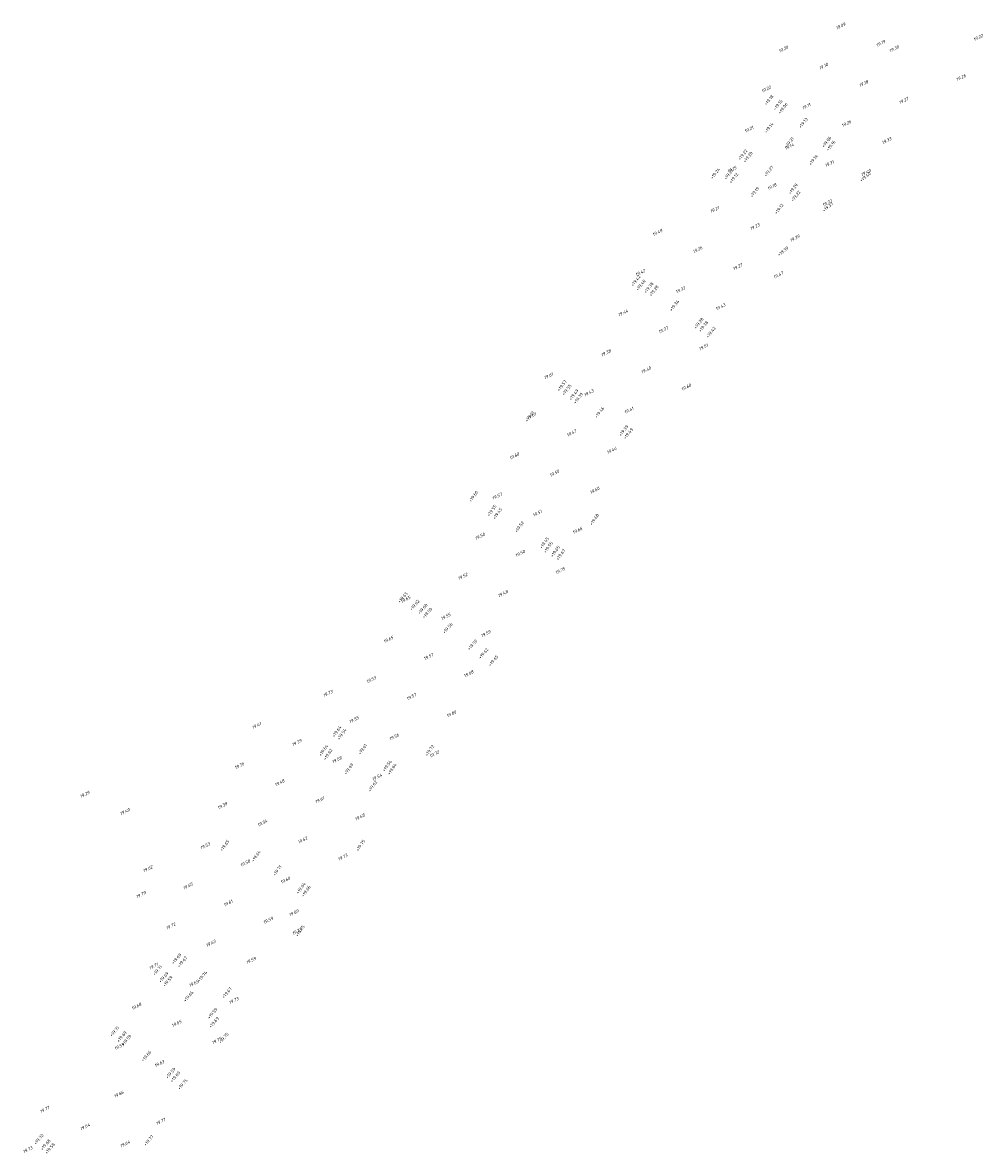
# Model space of a CAD drawing. Header units: metres. Extents: x 202983 to 204040, y 388598 to 392940.
# Tile 5 of 19: x 203887 to 203997, y 389683 to 389813. Entities that reach past the tile are written whole.
import ezdxf

# ---------------------------------------------------------------- set-up
doc = ezdxf.new("R2010")
doc.units = ezdxf.units.M
doc.layers.add('B-WE-OG-HOOGTEPUNT-T18', color=252, linetype='Continuous', lineweight=18)
doc.layers.add('N-WE-OG-HOOGTEPUNT-T25', color=7, linetype='Continuous', lineweight=25)
doc.styles.add('NLCS-ISO', font='NLCS-ISO.ttf')
doc.styles.add('NLCS-ISO-M200-T18', font='NLCS-ISO.ttf', dxfattribs={"height": 0.36})

msp = doc.modelspace()

# ---------------------------------------------------------------- texts
at = {"layer": 'B-WE-OG-HOOGTEPUNT-T18', "linetype": 'Continuous', "lineweight": 18, "char_height": 0.36, "attachment_point": 8, "rotation": 27, "style": 'NLCS-ISO'}
for s, insert in [('{\\fNLCS-ISO|b0|i1|c0|p2;\\C256;19.09}', (203980.49, 389812.45, 19.09)), ('{\\fNLCS-ISO|b0|i1|c0|p2;\\C256;19.22}', (203996.25, 389811.14, 19.22)), ('{\\fNLCS-ISO|b0|i1|c0|p2;\\C256;19.20}', (203973.93, 389809.81, 19.2)), ('{\\fNLCS-ISO|b0|i1|c0|p2;\\C256;19.19}', (203985.09, 389810.48, 19.19)), ('{\\fNLCS-ISO|b0|i1|c0|p2;\\C256;19.30}', (203986.61, 389809.85, 19.3)), ('{\\fNLCS-ISO|b0|i1|c0|p2;\\C256;19.10}', (203978.52, 389807.85, 19.1)), ('{\\fNLCS-ISO|b0|i1|c0|p2;\\C256;19.18}', (203983.12, 389805.88, 19.18)), ('{\\fNLCS-ISO|b0|i1|c0|p2;\\C256;19.26}', (203994.28, 389806.55, 19.26)), ('{\\fNLCS-ISO|b0|i1|c0|p2;\\C256;19.22}', (203971.96, 389805.22, 19.22)), ('{\\fNLCS-ISO|b0|i1|c0|p2;\\C256;19.11}', (203976.56, 389803.25, 19.11)), ('{\\fNLCS-ISO|b0|i1|c0|p2;\\C256;19.27}', (203987.72, 389803.92, 19.27)), ('{\\fNLCS-ISO|b0|i1|c0|p2;\\C256;19.21}', (203969.99, 389800.62, 19.21)), ('{\\fNLCS-ISO|b0|i1|c0|p2;\\C256;19.26}', (203981.15, 389801.28, 19.26)), ('{\\fNLCS-ISO|b0|i1|c0|p2;\\C256;19.33}', (203985.75, 389799.32, 19.33)), ('{\\fNLCS-ISO|b0|i1|c0|p2;\\C256;19.14}', (203974.59, 389798.65, 19.14)), ('{\\fNLCS-ISO|b0|i1|c0|p2;\\C256;19.31}', (203979.19, 389796.69, 19.31)), ('{\\fNLCS-ISO|b0|i1|c0|p2;\\C256;19.15}', (203968.03, 389796.02, 19.15)), ('{\\fNLCS-ISO|b0|i1|c0|p2;\\C256;19.40}', (203983.38, 389795.66, 19.4)), ('{\\fNLCS-ISO|b0|i1|c0|p2;\\C256;19.18}', (203972.62, 389794.06, 19.18)), ('{\\fNLCS-ISO|b0|i1|c0|p2;\\C256;19.21}', (203966.06, 389791.43, 19.21)), ('{\\fNLCS-ISO|b0|i1|c0|p2;\\C256;19.37}', (203978.95, 389792.18, 19.37)), ('{\\fNLCS-ISO|b0|i1|c0|p2;\\C256;19.48}', (203959.5, 389788.8, 19.48)), ('{\\fNLCS-ISO|b0|i1|c0|p2;\\C256;19.23}', (203970.66, 389789.46, 19.23)), ('{\\fNLCS-ISO|b0|i1|c0|p2;\\C256;19.39}', (203975.23, 389788.14, 19.39)), ('{\\fNLCS-ISO|b0|i1|c0|p2;\\C256;19.26}', (203964.09, 389786.83, 19.26)), ('{\\fNLCS-ISO|b0|i1|c0|p2;\\C256;19.27}', (203968.69, 389784.86, 19.27)), ('{\\fNLCS-ISO|b0|i1|c0|p2;\\C256;19.42}', (203957.53, 389784.2, 19.42)), ('{\\fNLCS-ISO|b0|i1|c0|p2;\\C256;19.47}', (203973.34, 389783.93, 19.47)), ('{\\fNLCS-ISO|b0|i1|c0|p2;\\C256;19.32}', (203962.13, 389782.23, 19.32)), ('{\\fNLCS-ISO|b0|i1|c0|p2;\\C256;19.43}', (203966.72, 389780.27, 19.43)), ('{\\fNLCS-ISO|b0|i1|c0|p2;\\C256;19.44}', (203955.56, 389779.6, 19.44)), ('{\\fNLCS-ISO|b0|i1|c0|p2;\\C256;19.37}', (203960.16, 389777.63, 19.37)), ('{\\fNLCS-ISO|b0|i1|c0|p2;\\C256;19.38}', (203953.6, 389775, 19.38)), ('{\\fNLCS-ISO|b0|i1|c0|p2;\\C256;19.51}', (203964.76, 389775.67, 19.51)), ('{\\fNLCS-ISO|b0|i1|c0|p2;\\C256;19.61}', (203947.03, 389772.37, 19.61)), ('{\\fNLCS-ISO|b0|i1|c0|p2;\\C256;19.40}', (203958.19, 389773.04, 19.4)), ('{\\fNLCS-ISO|b0|i1|c0|p2;\\C256;19.60}', (203962.79, 389771.07, 19.6)), ('{\\fNLCS-ISO|b0|i1|c0|p2;\\C256;19.43}', (203951.63, 389770.41, 19.43)), ('{\\fNLCS-ISO|b0|i1|c0|p2;\\C256;19.41}', (203956.23, 389768.44, 19.41)), ('{\\fNLCS-ISO|b0|i1|c0|p2;\\C256;19.61}', (203945.07, 389767.78, 19.61)), ('{\\fNLCS-ISO|b0|i1|c0|p2;\\C256;19.47}', (203949.66, 389765.81, 19.47)), ('{\\fNLCS-ISO|b0|i1|c0|p2;\\C256;19.60}', (203943.1, 389763.18, 19.6)), ('{\\fNLCS-ISO|b0|i1|c0|p2;\\C256;19.44}', (203954.26, 389763.84, 19.44)), ('{\\fNLCS-ISO|b0|i1|c0|p2;\\C256;19.50}', (203947.7, 389761.21, 19.5)), ('{\\fNLCS-ISO|b0|i1|c0|p2;\\C256;19.60}', (203952.3, 389759.25, 19.6)), ('{\\fNLCS-ISO|b0|i1|c0|p2;\\C256;19.57}', (203941.13, 389758.58, 19.57)), ('{\\fNLCS-ISO|b0|i1|c0|p2;\\C256;19.51}', (203945.73, 389756.62, 19.51)), ('{\\fNLCS-ISO|b0|i1|c0|p2;\\C256;19.50}', (203939.17, 389753.99, 19.5)), ('{\\fNLCS-ISO|b0|i1|c0|p2;\\C256;19.66}', (203950.33, 389754.65, 19.66)), ('{\\fNLCS-ISO|b0|i1|c0|p2;\\C256;19.50}', (203943.77, 389752.02, 19.5)), ('{\\fNLCS-ISO|b0|i1|c0|p2;\\C256;19.75}', (203948.36, 389750.05, 19.75)), ('{\\fNLCS-ISO|b0|i1|c0|p2;\\C256;19.52}', (203937.2, 389749.39, 19.52)), ('{\\fNLCS-ISO|b0|i1|c0|p2;\\C256;19.48}', (203941.8, 389747.42, 19.48)), ('{\\fNLCS-ISO|b0|i1|c0|p2;\\C256;19.65}', (203930.64, 389746.76, 19.65)), ('{\\fNLCS-ISO|b0|i1|c0|p2;\\C256;19.55}', (203935.24, 389744.79, 19.55)), ('{\\fNLCS-ISO|b0|i1|c0|p2;\\C256;19.65}', (203928.67, 389742.16, 19.65)), ('{\\fNLCS-ISO|b0|i1|c0|p2;\\C256;19.59}', (203939.83, 389742.82, 19.59)), ('{\\fNLCS-ISO|b0|i1|c0|p2;\\C256;19.57}', (203933.27, 389740.19, 19.57)), ('{\\fNLCS-ISO|b0|i1|c0|p2;\\C256;19.68}', (203937.87, 389738.23, 19.68)), ('{\\fNLCS-ISO|b0|i1|c0|p2;\\C256;19.53}', (203926.71, 389737.56, 19.53)), ('{\\fNLCS-ISO|b0|i1|c0|p2;\\C256;19.73}', (203921.75, 389735.97, 19.73)), ('{\\fNLCS-ISO|b0|i1|c0|p2;\\C256;19.57}', (203931.3, 389735.6, 19.57)), ('{\\fNLCS-ISO|b0|i1|c0|p2;\\C256;19.80}', (203935.9, 389733.63, 19.8)), ('{\\fNLCS-ISO|b0|i1|c0|p2;\\C256;19.41}', (203913.58, 389732.3, 19.41)), ('{\\fNLCS-ISO|b0|i1|c0|p2;\\C256;19.55}', (203924.74, 389732.97, 19.55)), ('{\\fNLCS-ISO|b0|i1|c0|p2;\\C256;19.56}', (203929.34, 389731, 19.56)), ('{\\fNLCS-ISO|b0|i1|c0|p2;\\C256;19.39}', (203918.18, 389730.34, 19.39)), ('{\\fNLCS-ISO|b0|i1|c0|p2;\\C256;19.58}', (203922.77, 389728.37, 19.58)), ('{\\fNLCS-ISO|b0|i1|c0|p2;\\C256;19.72}', (203933.93, 389729.03, 19.72)), ('{\\fNLCS-ISO|b0|i1|c0|p2;\\C256;19.36}', (203911.61, 389727.7, 19.36)), ('{\\fNLCS-ISO|b0|i1|c0|p2;\\C256;19.48}', (203916.21, 389725.74, 19.48)), ('{\\fNLCS-ISO|b0|i1|c0|p2;\\C256;19.54}', (203927.37, 389726.4, 19.54)), ('{\\fNLCS-ISO|b0|i1|c0|p2;\\C256;19.29}', (203893.89, 389724.41, 19.29)), ('{\\fNLCS-ISO|b0|i1|c0|p2;\\C256;19.39}', (203909.65, 389723.11, 19.39)), ('{\\fNLCS-ISO|b0|i1|c0|p2;\\C256;19.61}', (203920.81, 389723.77, 19.61)), ('{\\fNLCS-ISO|b0|i1|c0|p2;\\C256;19.40}', (203898.49, 389722.44, 19.4)), ('{\\fNLCS-ISO|b0|i1|c0|p2;\\C256;19.68}', (203925.4, 389721.81, 19.68)), ('{\\fNLCS-ISO|b0|i1|c0|p2;\\C256;19.54}', (203914.24, 389721.14, 19.54)), ('{\\fNLCS-ISO|b0|i1|c0|p2;\\C256;19.62}', (203918.84, 389719.17, 19.62)), ('{\\fNLCS-ISO|b0|i1|c0|p2;\\C256;19.53}', (203907.68, 389718.51, 19.53)), ('{\\fNLCS-ISO|b0|i1|c0|p2;\\C256;19.58}', (203912.28, 389716.54, 19.58)), ('{\\fNLCS-ISO|b0|i1|c0|p2;\\C256;19.73}', (203923.44, 389717.21, 19.73)), ('{\\fNLCS-ISO|b0|i1|c0|p2;\\C256;19.62}', (203901.12, 389715.88, 19.62)), ('{\\fNLCS-ISO|b0|i1|c0|p2;\\C256;19.65}', (203905.71, 389713.91, 19.65)), ('{\\fNLCS-ISO|b0|i1|c0|p2;\\C256;19.60}', (203916.87, 389714.58, 19.6)), ('{\\fNLCS-ISO|b0|i1|c0|p2;\\C256;19.79}', (203900.33, 389712.91, 19.79)), ('{\\fNLCS-ISO|b0|i1|c0|p2;\\C256;19.61}', (203910.31, 389711.95, 19.61)), ('{\\fNLCS-ISO|b0|i1|c0|p2;\\C256;19.59}', (203914.91, 389709.98, 19.59)), ('{\\fNLCS-ISO|b0|i1|c0|p2;\\C256;19.69}', (203917.84, 389710.83, 19.69)), ('{\\fNLCS-ISO|b0|i1|c0|p2;\\C256;19.72}', (203903.75, 389709.32, 19.72)), ('{\\fNLCS-ISO|b0|i1|c0|p2;\\C256;19.75}', (203918.22, 389708.71, 19.75)), ('{\\fNLCS-ISO|b0|i1|c0|p2;\\C256;19.63}', (203908.34, 389707.35, 19.63)), ('{\\fNLCS-ISO|b0|i1|c0|p2;\\C256;19.71}', (203901.78, 389704.72, 19.71)), ('{\\fNLCS-ISO|b0|i1|c0|p2;\\C256;19.59}', (203912.94, 389705.38, 19.59)), ('{\\fNLCS-ISO|b0|i1|c0|p2;\\C256;19.65}', (203906.38, 389702.75, 19.65)), ('{\\fNLCS-ISO|b0|i1|c0|p2;\\C256;19.73}', (203910.97, 389700.79, 19.73)), ('{\\fNLCS-ISO|b0|i1|c0|p2;\\C256;19.68}', (203899.81, 389700.12, 19.68)), ('{\\fNLCS-ISO|b0|i1|c0|p2;\\C256;19.65}', (203904.41, 389698.16, 19.65)), ('{\\fNLCS-ISO|b0|i1|c0|p2;\\C256;19.59}', (203897.85, 389695.52, 19.59)), ('{\\fNLCS-ISO|b0|i1|c0|p2;\\C256;19.75}', (203909.01, 389696.19, 19.75)), ('{\\fNLCS-ISO|b0|i1|c0|p2;\\C256;19.63}', (203902.44, 389693.56, 19.63)), ('{\\fNLCS-ISO|b0|i1|c0|p2;\\C256;19.66}', (203897.79, 389690.05, 19.66)), ('{\\fNLCS-ISO|b0|i1|c0|p2;\\C256;19.77}', (203889.32, 389688.3, 19.77)), ('{\\fNLCS-ISO|b0|i1|c0|p2;\\C256;19.77}', (203902.61, 389686.92, 19.77)), ('{\\fNLCS-ISO|b0|i1|c0|p2;\\C256;19.64}', (203893.91, 389686.33, 19.64)), ('{\\fNLCS-ISO|b0|i1|c0|p2;\\C256;19.64}', (203898.51, 389684.36, 19.64)), ('{\\fNLCS-ISO|b0|i1|c0|p2;\\C256;19.73}', (203887.35, 389683.7, 19.73))]:
    msp.add_mtext(s, dxfattribs=dict(at, insert=insert))
at = {"layer": 'N-WE-OG-HOOGTEPUNT-T25', "linetype": 'Continuous', "lineweight": 25, "char_height": 0.36, "attachment_point": 8, "style": 'NLCS-ISO-M200-T18'}
for s, insert, rotation in [('{\\fNLCS-ISO|b0|i0|c0|p2;+19.18}', (203972.34, 389804.02, 19.18), 52), ('{\\fNLCS-ISO|b0|i0|c0|p2;+19.16}', (203973.37, 389803.48, 19.16), 52), ('{\\fNLCS-ISO|b0|i0|c0|p2;+19.06}', (203973.95, 389803.09, 19.06), 52), ('+19.14', (203972.34, 389800.85, 19.06), 52), ('{\\fNLCS-ISO|b0|i0|c0|p2;+19.13}', (203976.28, 389801.4, 19.13), 52), ('+19.21', (203974.68, 389799.18, 19.13), 52), ('{\\fNLCS-ISO|b0|i0|c0|p2;+19.06}', (203978.95, 389799.23, 19.06), 52), ('{\\fNLCS-ISO|b0|i0|c0|p2;+19.22}', (203969.35, 389797.76, 19.22), 52), ('{\\fNLCS-ISO|b0|i0|c0|p2;+19.16}', (203979.44, 389798.81, 19.16), 52), ('+19.20', (203969.93, 389797.49, 19.12), 52), ('+19.14', (203977.43, 389797.18, 19.06), 52), ('{\\fNLCS-ISO|b0|i0|c0|p2;+19.24}', (203966.19, 389795.62, 19.24), 52), ('{\\fNLCS-ISO|b0|i0|c0|p2;+19.22}', (203967.73, 389795.53, 19.22), 52), ('{\\fNLCS-ISO|b0|i0|c0|p2;+19.12}', (203968.31, 389795.09, 19.12), 52), ('+19.27', (203972.32, 389795.88, 19.19), 52), ('+19.40', (203983.36, 389795.19, 19.22), 38.782), ('+19.20', (203975.1, 389793.85, 19.12), 52), ('{\\fNLCS-ISO|b0|i0|c0|p2;+19.19}', (203970.7, 389793.48, 19.19), 52), ('{\\fNLCS-ISO|b0|i0|c0|p2;+19.22}', (203975.41, 389793.03, 19.22), 52), ('{\\fNLCS-ISO|b0|i0|c0|p2;+19.12}', (203973.5, 389791.56, 19.12), 52), ('+19.37', (203979.06, 389791.75, 19.22), 38.782), ('+19.39', (203973.94, 389786.67, 19.22), 38.782), ('+19.42', (203957.08, 389783.32, 19.38), 52), ('+19.40', (203957.66, 389782.83, 19.38), 52), ('+19.38', (203958.57, 389782.52, 19.38), 52), ('{\\fNLCS-ISO|b0|i0|c0|p2;+19.28}', (203959.16, 389782.17, 19.28), 52), ('{\\fNLCS-ISO|b0|i0|c0|p2;+19.34}', (203961.51, 389780.48, 19.34), 52), ('{\\fNLCS-ISO|b0|i0|c0|p2;+19.28}', (203964.3, 389778.46, 19.28), 52), ('{\\fNLCS-ISO|b0|i0|c0|p2;+19.38}', (203964.83, 389778.09, 19.38), 52), ('+19.42', (203965.69, 389777.42, 19.4), 52), ('+19.57', (203948.63, 389771.32, 19.49), 52), ('+19.55', (203949.18, 389770.82, 19.49), 52), ('{\\fNLCS-ISO|b0|i0|c0|p2;+19.49}', (203949.99, 389770.27, 19.49), 52), ('{\\fNLCS-ISO|b0|i0|c0|p2;+19.39}', (203950.5, 389769.87, 19.39), 52), ('+19.61', (203944.93, 389767.77, 19.49), 52), ('{\\fNLCS-ISO|b0|i0|c0|p2;+19.46}', (203952.93, 389768.23, 19.46), 52), ('{\\fNLCS-ISO|b0|i0|c0|p2;+19.39}', (203955.69, 389766.15, 19.39), 52), ('{\\fNLCS-ISO|b0|i0|c0|p2;+19.49}', (203956.22, 389765.8, 19.49), 52), ('+19.60', (203938.5, 389758.62, 19.55), 54.8629), ('{\\fNLCS-ISO|b0|i0|c0|p2;+19.55}', (203940.6, 389757, 19.55), 54.8629), ('{\\fNLCS-ISO|b0|i0|c0|p2;+19.45}', (203941.25, 389756.65, 19.45), 54.8629), ('{\\fNLCS-ISO|b0|i0|c0|p2;+19.52}', (203943.76, 389755.13, 19.52), 54.8629), ('+19.68', (203952.34, 389755.98, 19.55), 54.8629), ('{\\fNLCS-ISO|b0|i0|c0|p2;+19.45}', (203946.61, 389753.29, 19.45), 54.8629), ('{\\fNLCS-ISO|b0|i0|c0|p2;+19.55}', (203947.06, 389752.78, 19.55), 54.8629), ('+19.65', (203947.86, 389752.32, 19.55), 54.8629), ('+19.67', (203948.49, 389751.95, 19.55), 54.8629), ('+19.65', (203930.39, 389747.03, 19.6), 49.5), ('+19.62', (203931.75, 389746.15, 19.6), 49.5), ('{\\fNLCS-ISO|b0|i0|c0|p2;+19.60}', (203932.66, 389745.7, 19.6), 49.5), ('{\\fNLCS-ISO|b0|i0|c0|p2;+19.50}', (203933.19, 389745.24, 19.5), 49.5), ('{\\fNLCS-ISO|b0|i0|c0|p2;+19.56}', (203935.53, 389743.51, 19.56), 49.5), ('{\\fNLCS-ISO|b0|i0|c0|p2;+19.50}', (203938.36, 389741.59, 19.5), 49.5), ('+19.62', (203939.63, 389740.61, 19.6), 49.5), ('+19.65', (203940.77, 389739.78, 19.6), 49.5), ('{\\fNLCS-ISO|b0|i0|c0|p2;+19.64}', (203922.84, 389731.68, 19.64), 54.8629), ('{\\fNLCS-ISO|b0|i0|c0|p2;+19.54}', (203923.42, 389731.37, 19.54), 54.8629), ('{\\fNLCS-ISO|b0|i0|c0|p2;+19.64}', (203921.31, 389729.53, 19.64), 54.8629), ('+19.62', (203921.83, 389729.06, 19.54), 54.8629), ('{\\fNLCS-ISO|b0|i0|c0|p2;+19.61}', (203925.8, 389729.64, 19.61), 54.8629), ('+19.72', (203933.48, 389729.51, 19.59), 55.5404), ('{\\fNLCS-ISO|b0|i0|c0|p2;+19.54}', (203928.6, 389727.74, 19.54), 54.8629), ('+19.69', (203924.21, 389727.39, 19.61), 54.8629), ('{\\fNLCS-ISO|b0|i0|c0|p2;+19.64}', (203929.17, 389727.38, 19.64), 54.8629), ('+19.62', (203926.94, 389725.42, 19.54), 54.8629), ('+19.65', (203909.99, 389718.61, 19.61), 54.8629), ('+19.75', (203925.56, 389718.63, 19.59), 55.5404), ('+19.64', (203913.59, 389717.4, 19.61), 54.8629), ('+19.71', (203916.02, 389715.74, 19.61), 54.8629), ('+19.64', (203918.73, 389713.73, 19.61), 54.8629), ('+19.66', (203919.31, 389713.38, 19.61), 54.8629), ('+19.75', (203918.64, 389708.82, 19.59), 55.5404), ('{\\fNLCS-ISO|b0|i0|c0|p2;+19.69}', (203904.46, 389705.62, 19.69), 49.5), ('+19.67', (203905.14, 389705.28, 19.59), 49.5), ('{\\fNLCS-ISO|b0|i0|c0|p2;+19.71}', (203902.28, 389704.29, 19.71), 49.5), ('{\\fNLCS-ISO|b0|i0|c0|p2;+19.69}', (203903, 389703.51, 19.69), 49.5), ('{\\fNLCS-ISO|b0|i0|c0|p2;+19.59}', (203903.46, 389703.04, 19.59), 49.5), ('+19.74', (203907.42, 389703.6, 19.66), 49.5), ('+19.67', (203910.25, 389701.72, 19.59), 49.5), ('{\\fNLCS-ISO|b0|i0|c0|p2;+19.66}', (203905.84, 389701.32, 19.66), 49.5), ('{\\fNLCS-ISO|b0|i0|c0|p2;+19.59}', (203908.59, 389699.37, 19.59), 49.5), ('+19.69', (203908.76, 389698.33, 19.59), 49.5), ('{\\fNLCS-ISO|b0|i0|c0|p2;+19.71}', (203897.36, 389697.29, 19.71), 49.5), ('{\\fNLCS-ISO|b0|i0|c0|p2;+19.69}', (203898.2, 389696.7, 19.69), 49.5), ('+19.75', (203909.87, 389696.53, 19.59), 49.5), ('{\\fNLCS-ISO|b0|i0|c0|p2;+19.59}', (203898.73, 389696.3, 19.59), 49.5), ('{\\fNLCS-ISO|b0|i0|c0|p2;+19.66}', (203901.01, 389694.47, 19.66), 49.5), ('{\\fNLCS-ISO|b0|i0|c0|p2;+19.59}', (203903.8, 389692.52, 19.59), 49.5), ('{\\fNLCS-ISO|b0|i0|c0|p2;+19.69}', (203904.33, 389692.1, 19.69), 49.5), ('+19.75', (203905.17, 389691.24, 19.69), 49.5), ('{\\fNLCS-ISO|b0|i0|c0|p2;+19.70}', (203888.69, 389684.94, 19.7), 49.5), ('+19.77', (203901.28, 389684.8, 19.69), 49.5), ('{\\fNLCS-ISO|b0|i0|c0|p2;+19.68}', (203889.47, 389684.31, 19.68), 49.5), ('{\\fNLCS-ISO|b0|i0|c0|p2;+19.58}', (203889.96, 389683.89, 19.58), 49.5)]:
    msp.add_mtext(s, dxfattribs=dict(at, insert=insert, rotation=rotation))

doc.saveas('drawing.dxf')
